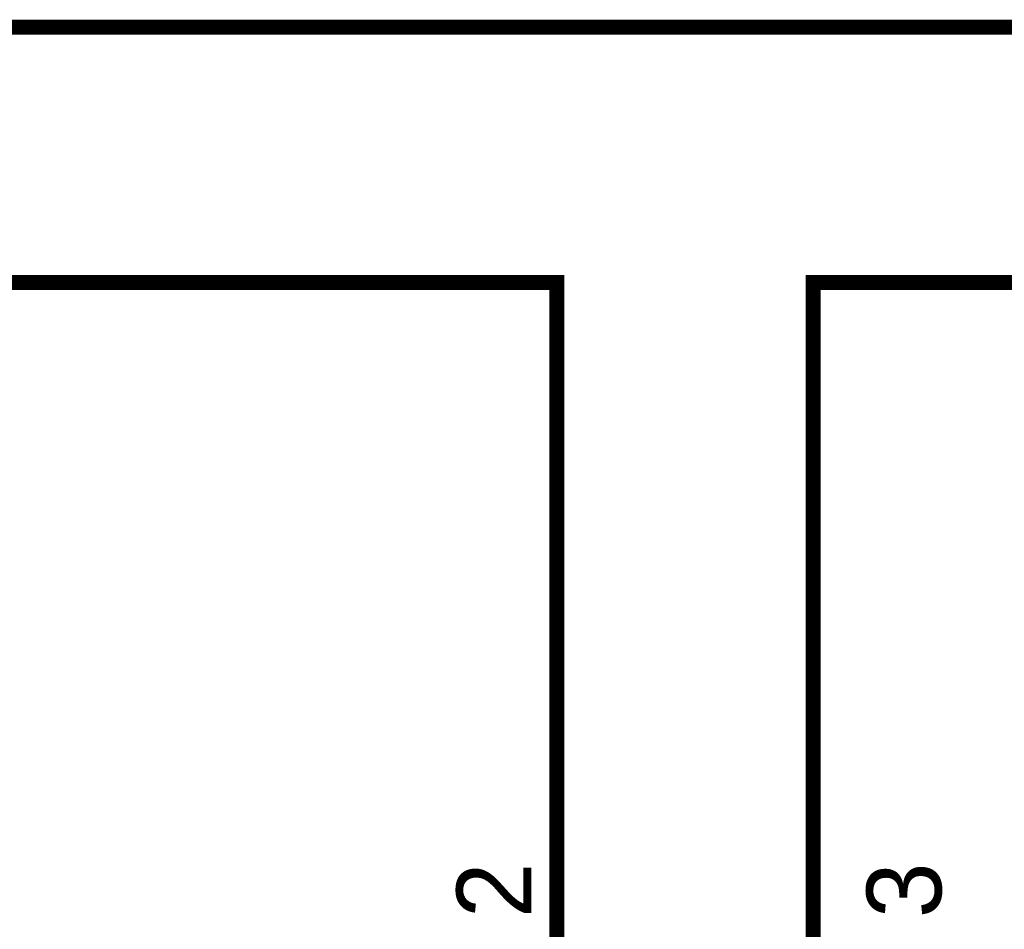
# Model space of a CAD drawing. Extents: x 0 to 22, y 0 to 17.
# Tile 33 of 58: x 10.18 to 10.95, y 12.894 to 13.605. Entities that reach past the tile are written whole.
import ezdxf

# ---------------------------------------------------------------- set-up
doc = ezdxf.new("R2010")
doc.units = 0
doc.layers.add('SHEET', color=255, linetype='CONTINUOUS')

msp = doc.modelspace()

# ---------------------------------------------------------------- linework, layer by layer
at = {"layer": 'SHEET', "const_width": 0.0118}
for points in [[(4.70081, 12.6995), (5.00046, 12.6995), (5.00046, 13.59933), (15.09986, 13.59933), (15.09986, 13.1995)], [(10.6002, 12.69992), (10.6002, 13.39983), (5.20077, 13.39983), (5.20077, 12.59975), (4.60065, 12.59975)], [(10.80052, 12.6995), (10.80052, 13.39983), (15.06981, 13.39983)]]:
    msp.add_lwpolyline(points, dxfattribs=at)

# ---------------------------------------------------------------- texts
at = {"layer": 'SHEET'}
for s, p in [('2', (10.58017, 12.90317)), ('3', (10.90068, 12.90317))]:
    msp.add_text(s, height=0.05843, rotation=90, dxfattribs=at).set_placement(p)

doc.saveas('drawing.dxf')
